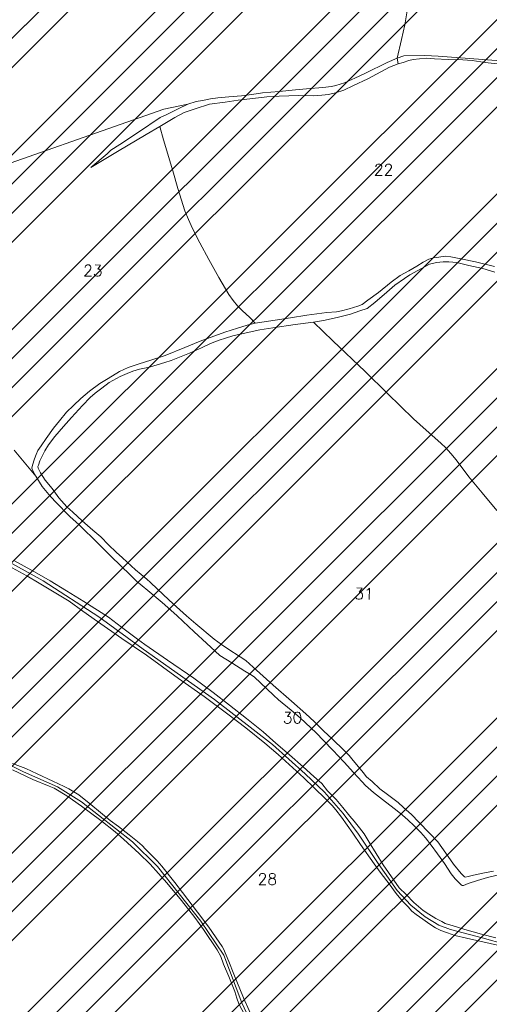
# Model space of a CAD drawing. Header units: metres. Extents: x 578835 to 593571, y 248557 to 255108.
# Tile 20 of 251: x 580257 to 580402, y 251908 to 252211. Entities that reach past the tile are written whole.
import ezdxf

# ---------------------------------------------------------------- set-up
doc = ezdxf.new("R2010")
doc.units = ezdxf.units.M
doc.linetypes.add('SOLID_LINE', pattern=[0])
for name, color, linetype, lineweight in [('Cad-HYDROGRAPHI_COURS_D_EAU28', 5, 'SOLID_LINE', 0), ('Cad-PARCELLAIRE_PARCELLE1', 250, 'SOLID_LINE', 0), ('Cad-RESEAU_ROUT_AXE_DE_VOIE26', 255, 'SOLID_LINE', 0), ('Cad-TOPONYMIE_NUMERO_DE_PARCELL182', 250, 'SOLID_LINE', 0), ('PPRIF - contour', 10, 'Continuous', 9)]:
    doc.layers.add(name, color=color, linetype=linetype, lineweight=lineweight)
doc.styles.add('TEXTSTYLE_45_11', font='txt.shx', dxfattribs={"oblique": 50})

msp = doc.modelspace()

# ---------------------------------------------------------------- hatches: boundary and pattern name
at = {"layer": 'PPRIF - contour', "lineweight": 15}
h = msp.add_hatch(dxfattribs=at)
h.set_pattern_fill('ANSI34', color=30, scale=2, style=0)
h.paths.add_polyline_path([(583168.56, 249236.59), (583178.02, 249273.37), (583184.15, 249314.36), (583186.86, 249348.54), (583183.82, 249412.65), (583188.31, 249497.75), (583209.56, 249638.59), (583209.57, 249654.16), (583202.87, 249764.69), (583181.22, 249772.54), (583212.18, 249841.81), (583235.33, 249974.64), (583193.51, 249985.09), (583186.04, 250045.54), (583188.28, 250067.18), (583195.8, 250078.07), (583245.78, 250078.37), (583251.01, 250132.85), (583194.25, 250138.82), (583209.94, 250168.32), (583209.19, 250188.47), (583208.21, 250203.8), (583217.43, 250267.61), (583213.64, 250277.41), (583256.98, 250284.74), (583262.34, 250350.34), (583266.18, 250436.39), (583274.5, 250436.7), (583214.43, 250499.33), (583184.56, 250537.39), (583218.91, 250547.09), (583241.07, 250552.07), (583269.68, 250547.09), (583271.18, 250569.48), (583274.91, 250580.67), (583286.48, 250597.77), (583293.66, 250716.62), (583278.73, 250731.44), (583193.67, 250750.25), (583156.78, 250759.28), (583135.71, 250831.5), (583141.39, 250856.49), (583145.69, 250864.01), (583161.1, 250891.6), (583169.34, 250905.21), (583172.57, 250920.26), (583171.49, 250936.38), (583169.31, 250950.6), (583181.85, 251003.26), (583206.95, 251084.03), (583216.62, 251114.12), (583232.39, 251161.77), (583245.29, 251209.41), (583234.54, 251210.94), (583234.1, 251288.09), (583244.66, 251288.39), (583237.9, 251328.73), (583229.54, 251356.01), (583200.13, 251357.42), (583190.46, 251371.39), (583189.74, 251379.63), (583190.1, 251406.14), (583244.22, 251415.82), (583256.04, 251419.04), (583270.74, 251430.86), (583295.47, 251440.89), (583325.21, 251451.64), (583340.94, 251464.43), (583366, 251457.91), (583398.59, 251444.88), (583422.15, 251436.37), (583417.63, 251462.92), (583418.14, 251495.99), (583409.11, 251546.1), (583400.09, 251585.18), (583359.99, 251579.17), (583344.95, 251609.23), (583333.92, 251624.76), (583325.9, 251633.28), (583319.39, 251648.31), (583296.33, 251649.31), (583292.32, 251666.85), (583282.01, 251764.42), (583240.65, 251790.03), (583212.78, 251805.76), (583221.32, 251831.82), (583251.44, 251830.48), (583273.02, 251828.23), (583262.67, 251903.93), (583199.69, 251895.44), (583192.95, 251945.32), (583256.33, 251954.31), (583243.74, 252050.47), (583214.52, 252068.27), (583208.68, 252073.66), (583201.93, 252137.92), (583178.11, 252135.22), (583183.95, 252176.12), (583226.69, 252181.65), (583216.8, 252253.1), (583210.96, 252307.92), (583193.36, 252422.33), (583178.97, 252519.84), (583167.73, 252607.66), (583178.52, 252614.4), (583188.29, 252625.39), (583184.93, 252642.05), (583192.13, 252639.75), (583210.89, 252641.9), (583205.05, 252676.95), (583200.1, 252708.47), (583205.05, 252708.02), (583194.96, 252797.38), (583191.02, 252799.28), (583173.51, 252800.6), (583168.08, 252797.59), (583165.67, 252793.82), (583165.69, 252787.69), (583073.05, 252815.41), (583065.66, 252814.13), (583065.94, 252812.7), (583046.85, 252808.33), (583047.04, 252816.04), (582997.15, 252812.42), (582995.86, 252782.45), (582980.16, 252787.72), (582949.89, 252804.92), (582947.27, 252800.69), (582935.19, 252777.61), (582924.38, 252768.8), (582917.32, 252760.63), (582910.91, 252748.5), (582903.76, 252736.42), (582880, 252724.86), (582817.58, 252706.15), (582782.59, 252696.37), (582747.69, 252696.56), (582653.19, 252726.32), (582583.51, 252736.7), (582547.53, 252745.89), (582391.95, 252693.83), (582342.71, 252696.56), (582258, 252701.11), (582228.89, 252730.03), (582194.3, 252754.65), (582137.15, 252749.12), (582028.37, 252701.22), (581997.03, 252701.83), (581923.09, 252643.99), (581895.44, 252653.82), (581782.97, 252699.88), (581749.17, 252724.45), (581694.48, 252730.59), (581626.87, 252779.73), (581623.69, 252832.13), (581568.99, 252867.14), (581549.94, 252902.76), (581520.9, 252875.84), (581488.95, 252861.1), (581415.1, 252871.66), (581333.97, 252861.22), (581285.87, 252845.9), (581226.26, 252859.41), (581213.27, 252848.96), (581176.79, 252829.19), (581135.62, 252832.26), (581093.83, 252851.3), (581026.18, 252865.71), (580894.22, 252859.98), (580764.18, 252821.75), (580666.25, 252837.89), (580606.97, 252807.31), (580553.37, 252825.96), (580518.38, 252831.19), (580426.24, 252844.58), (580314.78, 252864.48), (580232.54, 252861.61), (580193.34, 252877.86), (579737.68, 252731.06), (579339.29, 252594.91), (579467.34, 252529.95), (579492.26, 252526.53), (579537.88, 252506.87), (579628.29, 252501.98), (579673.34, 252488.27), (579756.55, 252421.24), (579801.62, 252412.32), (579849.52, 252376.66), (579890.09, 252373.24), (579954.11, 252362.98), (580003.08, 252331.22), (580020.69, 252319.86), (580037.79, 252307.65), (580048.55, 252295.44), (580067.12, 252269.55), (580095.49, 252178.46), (580127.66, 252086.63), (580157.22, 252011.67), (580209.32, 251928.46), (580208.41, 251858.24), (580196.24, 251818.11), (580206.29, 251790.3), (580227.07, 251716.54), (580274.53, 251673.98), (580324.82, 251599.61), (580345.2, 251567.99), (580352.27, 251548.44), (580380.56, 251474.57), (580498.13, 251465.11), (580632.34, 251425.65), (580688.87, 251403.81), (580903, 251328.66), (581057.22, 251304.45), (581128.89, 251277.45), (581306.24, 251176.53), (581363.6, 251156.15), (581418.4, 251079.72), (581465.72, 250967.17), (581546.02, 250830.88), (581604.72, 250760.44), (581621.29, 250710.76), (581635.31, 250677.64), (581677.37, 250643.25), (581761.5, 250538.8), (581878.03, 250481.58), (581978.36, 250416.05), (582083.64, 250336.15), (582132.06, 250252.96), (582193.12, 250147.32), (582211.34, 250118.18), (582217.79, 250080.35), (582244.22, 249930.09), (582252.92, 249788.8), (582279.87, 249720.73), (582264.14, 249693.23), (582229.1, 249576.98), (582243.69, 249504.21), (582236.53, 249458.37), (582233.12, 249417.21), (582207.89, 249404.14), (582210.7, 249314.66), (582282.52, 249136.36), (582365.79, 249069.63), (582329.51, 248868.66), (582370.33, 248802.93), (582389.99, 248830.88), (582435.35, 248829.37), (582475.81, 248930.64), (582488.18, 248933.83), (582505.04, 248934.94), (582536.56, 248931.03), (582545.58, 248873.46), (582547.73, 248837.81), (582559.27, 248733.3), (582660.26, 248731.96), (582707.75, 248722.61), (582711.09, 248844.25), (582713.77, 248853.61), (582730.11, 248933.31), (582770.57, 249048.63), (582781.22, 249070.77), (582782.86, 249074.05), (582786.69, 249073.51), (582794.34, 249066.4), (582795.98, 249060.39), (582802, 249037.44), (582837.54, 249029.24), (582847.92, 249019.4), (582859.41, 249022.68), (582870.89, 249021.59), (582882.91, 249029.79), (582897.68, 249024.87), (582894.41, 249004.61), (582898.78, 248991.5), (582903.16, 248984.94), (582914.71, 248986.01), (582980.86, 249040.12), (583036.72, 249107.47), (583089.79, 249152.85), (583096.96, 249144.66), (583169.29, 249123.72), (583150.9, 249178.85), (583158.77, 249200.15)])

# ---------------------------------------------------------------- linework, layer by layer
at = {"layer": 'Cad-HYDROGRAPHI_COURS_D_EAU28'}
msp.add_lwpolyline([(580373.07, 252199.47), (580370.04, 252198.1), (580363.31, 252194.87), (580360.05, 252193.26), (580358.23, 252192.44), (580356.87, 252191.88), (580355.51, 252191.43), (580354.15, 252190.99), (580352.84, 252190.77), (580350.16, 252190.44), (580345.16, 252190.01), (580341.81, 252189.74), (580336.74, 252189.21), (580331.58, 252188.78), (580328.25, 252188.28), (580325.07, 252187.9), (580321.21, 252187.58), (580317.79, 252187.19), (580315.58, 252186.89), (580313.07, 252186.46), (580311.12, 252186.08), (580308.55, 252185.31), (580305.78, 252183.96), (580302.05, 252182.09), (580299.99, 252181.14), (580293.36, 252176.69), (580287.57, 252172.87), (580284.84, 252171.08), (580283.69, 252169.99), (580278.68, 252165.77), (580286.85, 252170.69), (580295.73, 252175.88), (580299.89, 252178.35), (580304.52, 252181.19), (580307.44, 252182.76), (580310.81, 252183.83), (580315.3, 252185.31), (580320.03, 252185.92), (580324.11, 252186.48), (580328.59, 252187.08), (580332.92, 252187.56), (580336.77, 252187.76), (580342.7, 252187.92), (580347.24, 252187.85), (580349.85, 252188.06), (580351.99, 252188.24), (580354.09, 252188.75), (580356.65, 252189.63), (580359.67, 252191), (580364.02, 252193.14), (580370.73, 252196.71), (580373.45, 252197.72), (580373.07, 252199.47), (580373.07, 252199.47)], close=True, dxfattribs=at)
for points in [[(580403.12, 252135.2), (580397.31, 252136.6), (580392.7, 252137.56), (580389.68, 252138.2), (580387.94, 252138.39), (580385.98, 252138.12), (580384.35, 252137.87), (580382.9, 252137.42), (580381.17, 252136.49), (580379.21, 252135.33), (580376.68, 252133.89), (580374.01, 252132.44), (580371.29, 252130.33), (580367.35, 252127.21), (580364.09, 252124.82), (580362.31, 252123.45), (580360.95, 252123), (580358.3, 252122.11), (580355.96, 252121.47), (580354.41, 252121.23), (580351.39, 252120.98), (580345.28, 252120.14), (580340.22, 252119.39), (580335.5, 252118.66), (580329.32, 252117.7), (580326.9, 252117.05), (580323.84, 252116.13), (580319.99, 252114.92), (580312.39, 252112.17), (580307.69, 252110.23), (580301.63, 252107.72), (580297.13, 252106.33), (580293.52, 252105.14), (580290.16, 252103.98), (580287.46, 252102.75), (580284, 252100.68), (580281.41, 252099.12), (580278.23, 252096.74), (580275.53, 252094.51), (580273.32, 252092.32), (580271.18, 252090.25), (580269.01, 252087.62), (580267.14, 252085.34), (580264.85, 252082.15), (580263.31, 252079.9), (580262.36, 252078.37), (580261.8, 252077.21), (580261.25, 252075.83), (580260.67, 252073.89), (580260.5, 252072.98), (580260.82, 252072.11), (580261.69, 252070.52), (580263.68, 252067.33), (580265.71, 252064.82), (580267.7, 252062.66), (580272.3, 252057.9), (580274.97, 252055.56), (580280.98, 252049.6), (580284.93, 252045.69), (580290.76, 252040.05), (580292.74, 252038.09), (580296.19, 252035.25), (580300.7, 252031.51), (580303.37, 252029.16), (580305.32, 252027.43), (580310.51, 252022.51), (580314.36, 252018.93), (580318.46, 252015.14), (580322.11, 252012.88), (580326.11, 252010.32), (580328.11, 252009.15), (580329.15, 252008.45), (580330.95, 252006.7), (580334.97, 252002.91), (580336.57, 252001.49), (580340.47, 251998.25), (580343.22, 251995.91), (580348.13, 251991.3), (580350.39, 251988.93), (580353.28, 251985.94), (580356.79, 251982.21), (580359.61, 251979.1), (580362.33, 251976.21), (580363.33, 251975.06), (580365.81, 251972.93), (580369.51, 251970), (580372.59, 251967.69), (580374.8, 251965.87), (580376.41, 251964.44), (580378.37, 251962.59), (580380.36, 251960.54), (580381.89, 251958.88), (580383.56, 251956.67), (580385.52, 251953.95), (580387.66, 251951), (580389.73, 251947.82), (580391.02, 251946.26), (580392.82, 251944.41), (580393.17, 251944.21), (580393.58, 251944.24), (580395.02, 251944.81), (580397.83, 251945.71), (580400.96, 251946.64), (580404.83, 251947.63)], [(580402.77, 251948.58), (580399.53, 251947.97), (580396.61, 251947.39), (580395, 251946.93), (580394.11, 251946.74), (580393.77, 251946.93), (580392.86, 251947.86), (580390.48, 251950.79), (580388.14, 251954.16), (580385.62, 251957.63), (580383.1, 251960.32), (580379.84, 251963.72), (580377.5, 251966.09), (580375.11, 251968.23), (580373.41, 251969.76), (580369.71, 251972.58), (580367.79, 251973.98), (580365.45, 251976.24), (580363.67, 251977.76), (580362.59, 251979.02), (580359.1, 251983.29), (580358.27, 251984.34), (580356.74, 251985.88), (580353.07, 251989.48), (580350.48, 251991.83), (580347.51, 251994.81), (580344.92, 251997.17), (580340.48, 252001.03), (580334.87, 252006.03), (580328.74, 252011.54), (580326.42, 252013.58), (580324.75, 252014.78), (580320.93, 252017.25), (580319, 252018.53), (580316.72, 252020.24), (580311.06, 252024.9), (580308.2, 252027.44), (580304.03, 252031.11), (580301.08, 252033.88), (580297.06, 252037.67), (580295.91, 252038.68), (580292.45, 252041.63), (580288.43, 252045.31), (580286.47, 252047.04), (580284.14, 252049.3), (580281.71, 252051.77), (580279.32, 252053.8), (580275.94, 252056.76), (580273.16, 252059.42), (580271.3, 252061.05), (580268.76, 252063.85), (580266.71, 252066.69), (580264.6, 252069.31), (580263.1, 252071.53), (580262.4, 252072.92), (580262.35, 252073.47), (580262.48, 252073.92), (580262.95, 252075.19), (580263.65, 252076.7), (580264.51, 252078.33), (580265.59, 252080.2), (580267.6, 252082.71), (580270.23, 252085.83), (580272.72, 252088.59), (580276.12, 252092.33), (580278.47, 252094.76), (580280.01, 252096.11), (580282.03, 252097.61), (580284.35, 252099.37), (580285.45, 252100.01), (580287.67, 252101.2), (580289.9, 252102.16), (580291.65, 252102.87), (580293.66, 252103.48), (580296.74, 252104.18), (580299.15, 252104.83), (580301.48, 252105.58), (580303.4, 252106.19), (580305, 252106.76), (580309.07, 252108.44), (580312.81, 252110.09), (580315.58, 252111.44), (580318.22, 252112.43), (580320.15, 252113.04), (580322.48, 252113.79), (580325.63, 252114.5), (580330.81, 252115.6), (580334.79, 252116.26), (580341.71, 252117.28), (580347.34, 252117.97), (580350.35, 252118.56), (580354.56, 252119.46), (580358.68, 252120.47), (580361.64, 252121.5), (580363.89, 252122.24), (580366.21, 252124.11), (580369.89, 252127.3), (580372.44, 252129.41), (580375.33, 252131.44), (580377.04, 252132.58), (580380.59, 252134.55), (580383.12, 252135.88), (580385.22, 252136.38), (580387.34, 252136.67), (580389.07, 252136.59), (580391.48, 252136.46), (580395.18, 252135.54), (580399.54, 252134.56), (580403.26, 252133.42)]]:
    msp.add_lwpolyline(points, dxfattribs=at)
at = {"layer": 'Cad-PARCELLAIRE_PARCELLE1'}
for points in [[(580376.34, 252214.68), (580375.5, 252209.81), (580374.47, 252205.27), (580373.07, 252199.47), (580370.04, 252198.1), (580363.31, 252194.87), (580360.05, 252193.26), (580358.23, 252192.44), (580356.87, 252191.88), (580355.51, 252191.43), (580354.15, 252190.99), (580352.84, 252190.77), (580350.16, 252190.44), (580345.16, 252190.01), (580341.81, 252189.74), (580336.74, 252189.21), (580331.58, 252188.78), (580328.25, 252188.28), (580325.07, 252187.9), (580321.21, 252187.58), (580317.79, 252187.19), (580315.58, 252186.89), (580313.07, 252186.46), (580311.12, 252186.08), (580308.55, 252185.31), (580301.18, 252183.7), (580238.47, 252161.77)], [(580405.11, 252198.67), (580385.79, 252200.07), (580381.65, 252200.29), (580375.15, 252200.2), (580373.07, 252199.47), (580374.47, 252205.27), (580375.5, 252209.81), (580376.34, 252214.68)], [(580403.12, 252135.2), (580397.31, 252136.6), (580392.7, 252137.56), (580389.68, 252138.2), (580387.94, 252138.39), (580385.98, 252138.12), (580384.35, 252137.87), (580382.9, 252137.42), (580381.17, 252136.49), (580379.21, 252135.33), (580376.68, 252133.89), (580374.01, 252132.44), (580371.29, 252130.33), (580367.35, 252127.21), (580364.09, 252124.82), (580362.31, 252123.45), (580360.95, 252123), (580358.3, 252122.11), (580355.96, 252121.47), (580354.41, 252121.23), (580351.39, 252120.98), (580345.28, 252120.14), (580340.22, 252119.39), (580335.5, 252118.66), (580329.32, 252117.7), (580327.7, 252119.46), (580325.29, 252121.6), (580323.85, 252123.05), (580322.56, 252124.72), (580321.25, 252126.51), (580318.09, 252131.82), (580315, 252137.35), (580312.26, 252142.48), (580310.01, 252146.87), (580308.78, 252149.66), (580307.65, 252152.35), (580305.51, 252159.31), (580303.99, 252164.75), (580301.05, 252174.32), (580299.89, 252178.35), (580299.89, 252178.35), (580299.89, 252178.35), (580304.52, 252181.19), (580307.44, 252182.76), (580310.81, 252183.83), (580315.3, 252185.31), (580320.03, 252185.92), (580324.11, 252186.48), (580328.59, 252187.08), (580332.92, 252187.56), (580336.77, 252187.76), (580342.7, 252187.92), (580347.24, 252187.85), (580349.85, 252188.06), (580351.99, 252188.24), (580354.09, 252188.75), (580356.65, 252189.63), (580359.67, 252191), (580364.02, 252193.14), (580370.73, 252196.71), (580373.45, 252197.72), (580374.98, 252198.18), (580376.66, 252198.76), (580378.04, 252199.1), (580380, 252199.26), (580382.13, 252199.44), (580384.62, 252199.3), (580388.83, 252199.1), (580393.38, 252198.92), (580396.28, 252198.71), (580400.29, 252198.15), (580403.95, 252197.68)], [(580238.47, 252161.77), (580301.18, 252183.7), (580308.55, 252185.31), (580305.78, 252183.96), (580302.05, 252182.09), (580299.99, 252181.14), (580293.36, 252176.69), (580287.57, 252172.87), (580284.84, 252171.08), (580283.69, 252169.99), (580278.68, 252165.77), (580286.85, 252170.69), (580295.73, 252175.88), (580299.89, 252178.35), (580301.05, 252174.32), (580303.99, 252164.75), (580305.51, 252159.31), (580307.65, 252152.35), (580308.78, 252149.66), (580310.01, 252146.87), (580312.26, 252142.48), (580315, 252137.35), (580318.09, 252131.82), (580321.25, 252126.51), (580322.56, 252124.72), (580323.85, 252123.05), (580325.29, 252121.6), (580327.7, 252119.46), (580329.32, 252117.7), (580329.32, 252117.7), (580329.32, 252117.7), (580326.9, 252117.05), (580323.84, 252116.13), (580319.99, 252114.92), (580312.39, 252112.17), (580307.69, 252110.23), (580301.63, 252107.72), (580297.13, 252106.33), (580293.52, 252105.14), (580290.16, 252103.98), (580287.46, 252102.75), (580284, 252100.68), (580281.41, 252099.12), (580278.23, 252096.74), (580275.53, 252094.51), (580273.32, 252092.32), (580271.18, 252090.25), (580269.01, 252087.62), (580267.14, 252085.34), (580264.85, 252082.15), (580263.31, 252079.9), (580262.36, 252078.37), (580261.8, 252077.21), (580261.25, 252075.83), (580260.67, 252073.89), (580260.5, 252072.98), (580260.82, 252072.11), (580261.69, 252070.52), (580255.01, 252078.55)], [(580403.26, 252133.42), (580399.54, 252134.56), (580395.18, 252135.54), (580391.48, 252136.46), (580389.07, 252136.59), (580387.34, 252136.67), (580385.22, 252136.38), (580383.12, 252135.88), (580380.59, 252134.55), (580377.04, 252132.58), (580375.33, 252131.44), (580372.44, 252129.41), (580369.89, 252127.3), (580366.21, 252124.11), (580363.89, 252122.24), (580361.64, 252121.5), (580358.68, 252120.47), (580354.56, 252119.46), (580350.35, 252118.56), (580347.34, 252117.97), (580347.34, 252117.97), (580347.34, 252117.97), (580353.27, 252112.22), (580363.2, 252102.79), (580370.11, 252096), (580378.17, 252088.21), (580382.09, 252084.74), (580386.55, 252080.64), (580388.15, 252079.23), (580389.62, 252077.45), (580391.25, 252075.57), (580395.23, 252070.34), (580399.35, 252065.33), (580403.84, 252059.9)], [(580402.77, 251948.58), (580399.53, 251947.97), (580396.61, 251947.39), (580395, 251946.93), (580394.11, 251946.74), (580393.77, 251946.93), (580392.86, 251947.86), (580390.48, 251950.79), (580388.14, 251954.16), (580385.62, 251957.63), (580383.1, 251960.32), (580379.84, 251963.72), (580377.5, 251966.09), (580375.11, 251968.23), (580373.41, 251969.76), (580369.71, 251972.58), (580368.14, 251973.68), (580367.79, 251973.98), (580365.45, 251976.24), (580363.67, 251977.76), (580362.59, 251979.02), (580359.1, 251983.29), (580358.27, 251984.34), (580356.74, 251985.88), (580353.07, 251989.48), (580350.48, 251991.83), (580347.51, 251994.81), (580344.92, 251997.17), (580340.48, 252001.03), (580334.87, 252006.03), (580328.74, 252011.54), (580326.42, 252013.58), (580324.75, 252014.78), (580320.93, 252017.25), (580319, 252018.53), (580316.72, 252020.24), (580311.06, 252024.9), (580308.2, 252027.44), (580304.03, 252031.11), (580301.08, 252033.88), (580297.06, 252037.67), (580295.91, 252038.68), (580292.45, 252041.63), (580288.43, 252045.31), (580286.47, 252047.04), (580284.14, 252049.3), (580281.71, 252051.77), (580279.32, 252053.8), (580275.94, 252056.76), (580273.16, 252059.42), (580271.3, 252061.05), (580268.76, 252063.85), (580266.71, 252066.69), (580264.6, 252069.31), (580263.1, 252071.53), (580262.4, 252072.92), (580262.35, 252073.47), (580262.48, 252073.92), (580262.95, 252075.19), (580263.65, 252076.7), (580264.51, 252078.33), (580265.59, 252080.2), (580267.6, 252082.71), (580270.23, 252085.83), (580272.72, 252088.59), (580276.12, 252092.33), (580278.47, 252094.76), (580280.01, 252096.11), (580282.03, 252097.61), (580284.35, 252099.37), (580285.45, 252100.01), (580287.67, 252101.2), (580289.9, 252102.16), (580291.65, 252102.87), (580293.66, 252103.48), (580296.74, 252104.18), (580299.15, 252104.83), (580301.48, 252105.58), (580303.4, 252106.19), (580305, 252106.76), (580309.07, 252108.44), (580312.81, 252110.09), (580315.58, 252111.44), (580318.22, 252112.43), (580320.15, 252113.04), (580322.48, 252113.79), (580325.63, 252114.5), (580330.81, 252115.6), (580334.79, 252116.26), (580341.71, 252117.28), (580347.34, 252117.97), (580353.27, 252112.22), (580363.2, 252102.79), (580370.11, 252096), (580378.17, 252088.21), (580382.09, 252084.74), (580386.55, 252080.64), (580388.15, 252079.23), (580389.62, 252077.45), (580391.25, 252075.57), (580395.23, 252070.34), (580399.35, 252065.33), (580403.84, 252059.9)], [(580255.01, 252078.55), (580261.69, 252070.52), (580263.68, 252067.33), (580265.71, 252064.82), (580267.7, 252062.66), (580272.3, 252057.9), (580274.97, 252055.56), (580280.98, 252049.6), (580284.93, 252045.69), (580290.76, 252040.05), (580292.74, 252038.09), (580296.19, 252035.25), (580300.7, 252031.51), (580303.37, 252029.16), (580305.32, 252027.43), (580310.51, 252022.51), (580314.36, 252018.93), (580318.46, 252015.14), (580322.11, 252012.88), (580326.11, 252010.32), (580328.11, 252009.15), (580329.15, 252008.45), (580330.95, 252006.7), (580334.97, 252002.91), (580336.57, 252001.49), (580340.47, 251998.25), (580343.22, 251995.91), (580348.13, 251991.3), (580350.39, 251988.93), (580353.28, 251985.94), (580356.79, 251982.21), (580359.61, 251979.1), (580362.33, 251976.21), (580363.33, 251975.06), (580365.81, 251972.93), (580369.51, 251970), (580372.59, 251967.69), (580374.8, 251965.87), (580376.41, 251964.44), (580378.37, 251962.59), (580380.36, 251960.54), (580381.89, 251958.88), (580383.56, 251956.67), (580385.52, 251953.95), (580387.66, 251951), (580389.73, 251947.82), (580391.02, 251946.26), (580392.82, 251944.41), (580393.17, 251944.21), (580393.58, 251944.24), (580395.02, 251944.81), (580397.83, 251945.71), (580400.96, 251946.64), (580404.83, 251947.63)], [(580252.15, 252043.42), (580258.97, 252039.75), (580262.78, 252037.5), (580266.86, 252035.05), (580271.99, 252031.91), (580276.2, 252028.8), (580280.75, 252025.62), (580288.18, 252020.44), (580295.79, 252015.26), (580305.69, 252008.06), (580313.58, 252002.48), (580320.95, 251997.07), (580326.49, 251992.85), (580332.33, 251988.09), (580336.4, 251984.64), (580344.34, 251977.39), (580347.56, 251974.31), (580351.06, 251970.92), (580353.05, 251968.86), (580354.22, 251967.51), (580355.97, 251965.31), (580359.44, 251960.36), (580361.79, 251956.88), (580365.99, 251950.87), (580368.13, 251947.93), (580370.63, 251944.68), (580372.85, 251941.75), (580374.78, 251939.34), (580376.49, 251937.58), (580377.67, 251936.24), (580379, 251935.23), (580381, 251933.84), (580383.2, 251932.24), (580384.93, 251931.16), (580386.57, 251930.29), (580388.61, 251929.57), (580390.9, 251928.75), (580394.52, 251927.94), (580404.93, 251925.57)], [(580403.57, 251928.02), (580399.11, 251929.21), (580393.96, 251930.67), (580390.41, 251931.72), (580387.88, 251932.51), (580386.92, 251933.1), (580385.02, 251934.06), (580382.86, 251935.33), (580381.11, 251936.52), (580378.27, 251938.96), (580375.84, 251941.44), (580373.69, 251943.49), (580368.82, 251950.54), (580364.45, 251957.55), (580362.92, 251960.09), (580361.45, 251961.98), (580359.87, 251964.07), (580358.5, 251965.63), (580356.39, 251968.25), (580354.29, 251970.75), (580351.67, 251973.43), (580349.84, 251975.62), (580347.44, 251977.87), (580344.14, 251980.82), (580339.87, 251984.49), (580335.7, 251988.15), (580331.79, 251991.62), (580326.66, 251995.76), (580321.37, 251999.89), (580316.36, 252003.72), (580310.39, 252008.12), (580302.34, 252013.69), (580295.26, 252018.57), (580293.07, 252020.17), (580288.15, 252023.89), (580284.09, 252027.01), (580276.53, 252031.84), (580271.14, 252035.07), (580266.1, 252038.22), (580261.26, 252040.94), (580254.95, 252044.43)], [(580329.27, 251901.68), (580325.74, 251909.52), (580322.74, 251916.85), (580321.18, 251920.73), (580319.54, 251924.62), (580319.15, 251925.37), (580318.21, 251926.73), (580315.02, 251931.37), (580311.51, 251935.98), (580306.96, 251942.07), (580304.57, 251945.11), (580300.53, 251950.13), (580299.07, 251951.78), (580297.36, 251953.54), (580295.48, 251955.39), (580294.48, 251956.53), (580293.05, 251957.75), (580290.48, 251959.87), (580287.15, 251962.39), (580284.6, 251964.3), (580282.21, 251966.22), (580278.05, 251969.66), (580276.56, 251970.88), (580274.96, 251972.18), (580271.84, 251974.05), (580270.46, 251974.71), (580266.94, 251976.43), (580262.14, 251978.7), (580258.63, 251980.31), (580254.54, 251981.87)], [(580326.97, 251902.6), (580324.32, 251907.73), (580323.68, 251909.46), (580323.02, 251911.52), (580321.24, 251916.07), (580319.6, 251919.94), (580318.74, 251922.32), (580317.59, 251924.34), (580313.44, 251930.57), (580310.74, 251934.36), (580306.6, 251939.59), (580302.11, 251945.02), (580296.92, 251950.83), (580293.6, 251954.12), (580288.71, 251958.5), (580286.13, 251960.74), (580281.72, 251964.28), (580275.82, 251968.7), (580271.28, 251971.88), (580267.37, 251974.23), (580265.83, 251974.88), (580260.8, 251976.92), (580254.46, 251979.85)]]:
    msp.add_lwpolyline(points, dxfattribs=at)
at = {"layer": 'Cad-RESEAU_ROUT_AXE_DE_VOIE26'}
for points in [[(580406.59, 251925.97), (580399.31, 251928.06), (580389.55, 251930.62), (580386, 251931.99), (580381.72, 251934.53), (580377.33, 251938.09), (580373.15, 251942.63), (580367.29, 251950.96), (580361.18, 251960.08), (580356.44, 251966.44), (580350.68, 251972.95), (580344.76, 251978.6), (580334.64, 251987.7), (580316.84, 252001.59), (580294.79, 252017.13), (580281.13, 252027.06), (580263.99, 252038.22), (580250.82, 252045.54)], [(580334.74, 251887.54), (580325.21, 251907.95), (580319.64, 251922.73), (580312.53, 251933.19), (580299.26, 251950.04), (580291.48, 251957.62), (580275.8, 251970.04), (580268.41, 251974.66), (580257.94, 251979.26), (580249.06, 251983.6), (580236.86, 251990.61), (580216.87, 252004.08), (580212.44, 252009.94), (580206.11, 252016.86), (580205.16, 252020.17)]]:
    msp.add_lwpolyline(points, dxfattribs=at)

# ---------------------------------------------------------------- texts
at = {"layer": 'Cad-TOPONYMIE_NUMERO_DE_PARCELL182', "style": 'TEXTSTYLE_45_11'}
for s, p in [('22', (580365.92, 252163.32)), ('23', (580276.28, 252132.2)), ('31', (580359.88, 252032.51)), ('30', (580337.83, 251994.24)), ('28', (580330.09, 251944.44))]:
    msp.add_text(s, height=3.491, rotation=359.5887, dxfattribs=at).set_placement(p)

doc.saveas('drawing.dxf')
